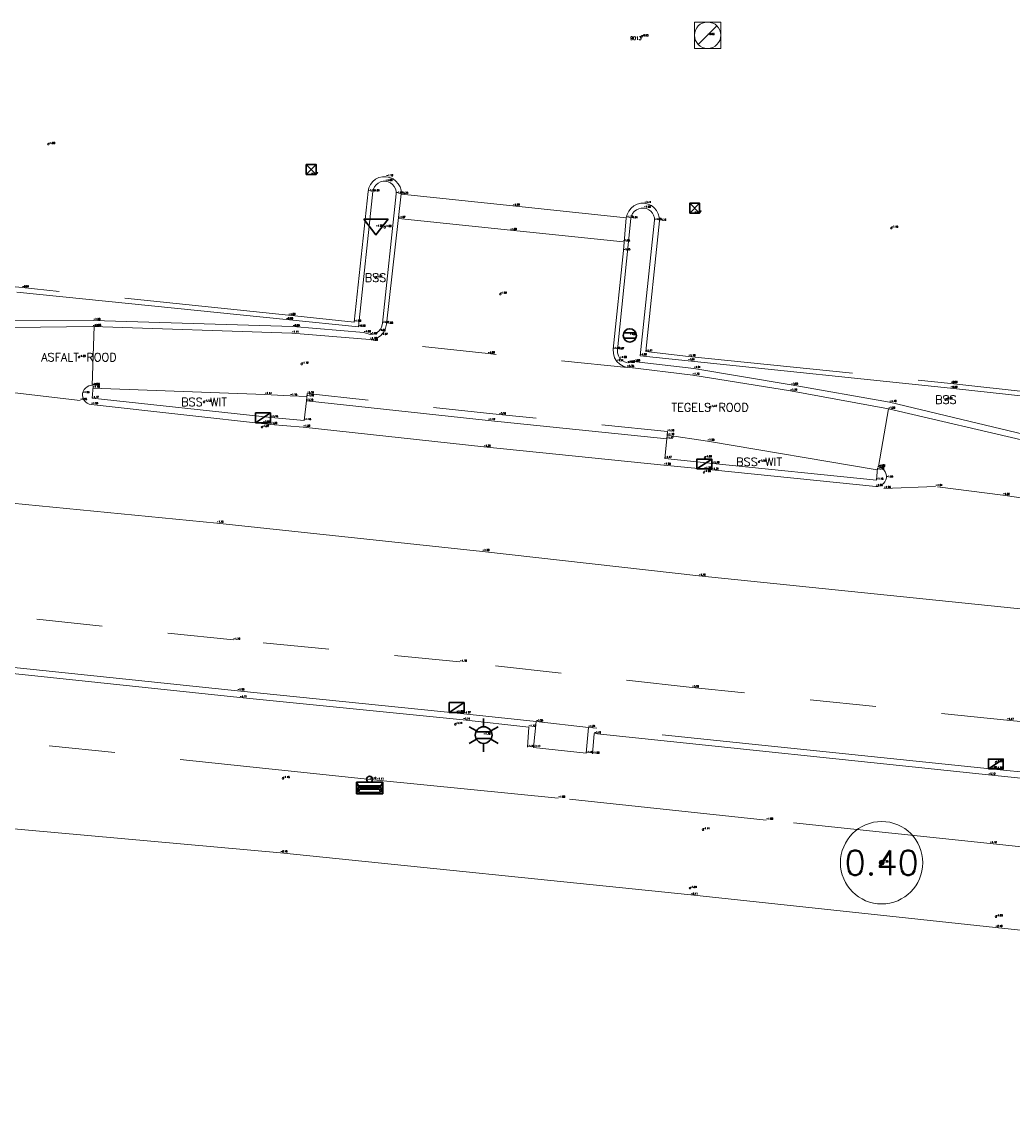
# Model space of a CAD drawing. Header units: metres. Extents: x 110598 to 111426, y 426464 to 427070.
# Tile 26 of 47: x 111003 to 111034, y 426798 to 426832. Entities that reach past the tile are written whole.
import ezdxf
from ezdxf.enums import TextEntityAlignment as Align

# ---------------------------------------------------------------- set-up
doc = ezdxf.new("R2010")
doc.units = ezdxf.units.M
doc.header["$MEASUREMENT"] = 0
for name, pattern in [('AM-AS', [16, 10, -2, 2, -2]), ('VH-OPSLUITBAND_100X200', [16, 8, -2, 4, -2]), ('VH-OPSLUITBAND_60X200', [12, 6, -2, 2, -2]), ('VH-TROTTOIRBAND_130-150', [15, 5, -2, 2, -2, 2, -2]), ('VH-TROTTOIRBAND_180-200', [20, 10, -2, 2, -2, 2, -2]), ('XX-HIDDEN', [4, 2, -2])]:
    doc.linetypes.add(name, pattern=pattern)
for name, color, linetype, lineweight in [('B-GV-GR-BOOM-S', 90, 'Continuous', 13), ('B-GV-GR-BOOM_DIAMETER-T', 96, 'Continuous', 0), ('B-OI-RI-GWA_KOLK-S', 30, 'Continuous', 30), ('B-OI-RI-GWA_RIOOLPUT-S', 30, 'Continuous', 30), ('B-WA-WH-WATER_GRENS-G', 142, 'Continuous', 0), ('B-WE-AM-AS-G', 10, 'AM-AS', 13), ('B-WE-IE-MEUBILAIR_WEGMEUBILAIR-S', 4, 'Continuous', 30), ('B-WE-VH-KANTOPSLUITING_ACHTERKANTBAND-G', 50, 'Continuous', 13), ('B-WE-VH-KANTOPSLUITING_INRITBAND-G', 211, 'Continuous', 13), ('B-WE-VH-KANTOPSLUITING_OPSLUITBAND_100X200-G', 160, 'VH-OPSLUITBAND_100X200', 13), ('B-WE-VH-KANTOPSLUITING_OPSLUITBAND_60X200-G', 150, 'VH-OPSLUITBAND_60X200', 13), ('B-WE-VH-KANTOPSLUITING_TROTTOIRBAND_130 150-G', 210, 'VH-TROTTOIRBAND_130-150', 13), ('B-WE-VH-KANTOPSLUITING_TROTTOIRBAND_180 200-G', 200, 'VH-TROTTOIRBAND_180-200', 13), ('B-WE-VH-MATERIAALGRENS-G', 52, 'XX-HIDDEN', 13), ('DTM-Grondslag', 135, 'Continuous', 0), ('DTM-Meetpunt', 40, 'Continuous', 0), ('mp', 7, 'Continuous', 0), ('X-XX-AL-HOOGTELABEL-S', 2, 'Continuous', 0), ('X-XX-AL-TEXT-T', 2, 'Continuous', 0)]:
    doc.layers.add(name, color=color, linetype=linetype, lineweight=lineweight)
doc.styles.add('LBD', font='txt.shx')
doc.styles.add('NLCS-ISO', font='arial.ttf')
doc.styles.get("Standard").update_dxf_attribs({"font": 'txt.shx'})

# ---------------------------------------------------------------- blocks, each defined once
blk = doc.blocks.new('MP')
at = {"layer": 'mp', "color": 0, "linetype": 'ByBlock', "lineweight": -2, "elevation": -0.036, "flags": 128}
blk.add_lwpolyline([(-0.005000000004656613, -0.008660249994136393), (-0.01000000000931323, 0), (-0.005000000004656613, 0.008660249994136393), (0.005000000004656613, 0.008660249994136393), (0.01000000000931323, 0), (0.005000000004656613, -0.008660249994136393), (-0.005000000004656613, -0.008660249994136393)], close=True, dxfattribs=at)
blk = doc.blocks.new('B-SRI-KOLK_TROTTOIR-SO')
at = {"color": 0}
blk.add_line((-1.124999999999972, 0), (1.124999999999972, 1.499999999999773), dxfattribs=at)
blk.add_3dface([(-1.124999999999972, 0), (1.124999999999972, 0), (1.124999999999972, 1.499999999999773), (-1.124999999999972, 1.499999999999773)], dxfattribs=at)
blk = doc.blocks.new('SGR-BOOM_01')
at = {"ltscale": 0.1}
h = blk.add_hatch(color=0, dxfattribs=at)
edge = h.paths.add_edge_path()
edge.add_arc((7.366995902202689e-12, -5.115907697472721e-12), 0.15, 0, 360)
at = {"color": 0}
for centre, radius in [((0, 0), 2.5), ((7.366995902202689e-12, -5.115907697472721e-12), 0.04499999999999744)]:
    blk.add_circle(centre, radius, dxfattribs=at)
at = {"color": 0, "ltscale": 0.1}
blk.add_circle((7.366995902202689e-12, -5.115907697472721e-12), 0.15, dxfattribs=at)
blk = doc.blocks.new('B-SRI-PUT_GWA-SO')
at = {"color": 0}
blk.add_line((-1.414183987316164, -1.41424313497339), (1.414183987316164, 1.41424313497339), dxfattribs=at)
at = {"color": 0, "lineweight": 0}
blk.add_circle((4.18174704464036e-05, -4.181572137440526e-05), 1.999999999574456, dxfattribs=at)
blk.add_3dface([(2.000125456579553, -1.999958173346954), (1.999958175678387, 2.000041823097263), (-2.000041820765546, 1.999874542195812), (-1.999874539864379, -2.000125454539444)], dxfattribs=at)
blk = doc.blocks.new('B-SRI-KOLK_STRAAT_300X300-SO')
at = {"color": 0}
for p, q in [((-0.7500000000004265, 2.842170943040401e-13), (0.7499999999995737, 1.500000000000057)), ((0.7499999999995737, 2.842170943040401e-13), (-0.7500000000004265, 1.500000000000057))]:
    blk.add_line(p, q, dxfattribs=at)
blk.add_3dface([(-0.7500000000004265, 2.842170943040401e-13), (0.7499999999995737, 2.842170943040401e-13), (0.7499999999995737, 1.500000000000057), (-0.7500000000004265, 1.500000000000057)], dxfattribs=at)
blk = doc.blocks.new('SIE-WEG_VERKEERSBORD_ROND-SO')
at = {"color": 0}
for p, q in [((-0.9165151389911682, 0.3999999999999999), (0.9165151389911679, 0.3999999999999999)), ((-0.9165151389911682, -0.3999999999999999), (0.9165151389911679, -0.3999999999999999))]:
    blk.add_line(p, q, dxfattribs=at)
blk.add_circle((0, 0), 1, dxfattribs=at)
blk = doc.blocks.new('SIE-WEG_BRIEVENBUS')
at = {"color": 0, "flags": 128}
for points in [[(-0.3656391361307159, 0.2407662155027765), (-2.842170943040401e-14, -0.2407662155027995), (0.3656391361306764, 0.2407662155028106)], [(-0.3656391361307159, 0.2407662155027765), (0.3656391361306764, 0.2407662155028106)]]:
    blk.add_lwpolyline(points, dxfattribs=at)
blk = doc.blocks.new('B-SIE-WEG_LICHTMAST-SO')
at = {"color": 0, "ltscale": 0.1}
for p, q in [((8.349587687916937e-10, 1.265625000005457), (1.669846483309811e-09, 2.53125000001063)), ((-1.096064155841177, 0.6328125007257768), (-2.192125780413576, 1.265625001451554)), ((1.096064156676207, 0.6328124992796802), (2.192125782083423, 1.26562499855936)), ((-1.096064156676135, -0.6328124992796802), (-2.192125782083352, -1.26562499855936)), ((-8.349587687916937e-10, -1.265625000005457), (-1.669775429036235e-09, -2.53125000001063)), ((1.096064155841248, -0.6328125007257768), (2.192125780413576, -1.265625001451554))]:
    blk.add_line(p, q, dxfattribs=at)
at = {"color": 0, "flags": 128}
for points in [[(-1.162672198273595, 0.4999999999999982), (1.162672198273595, 0.4999999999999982)], [(-1.162672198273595, -0.4999999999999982), (1.162672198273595, -0.4999999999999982)]]:
    blk.add_lwpolyline(points, dxfattribs=at)
at = {"color": 0, "ltscale": 0.1}
blk.add_circle((0, 0), 1.265625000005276, dxfattribs=at)
at = {"color": 0, "style": 'NLCS-ISO'}
blk.add_attdef('TYPE', text='', height=1.8, dxfattribs=at).set_placement((1.669846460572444e-09, 2.53125000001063), align=Align.BOTTOM_CENTER)
blk = doc.blocks.new('SIE-WEG_AFVALBAK_TYPE_02')
at = {"color": 0, "linetype": 'Continuous'}
for p, q in [((0.4, -0.090749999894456), (-0.4, -0.09075000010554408)), ((-0.3400000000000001, -0.1953104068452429), (-0.4, -0.090749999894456)), ((-0.3400000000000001, -0.252406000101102), (-0.4, -0.440749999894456)), ((0.3400000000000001, -0.1953104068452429), (-0.3399999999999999, -0.1953104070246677)), ((-0.3400000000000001, -0.2524060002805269), (-0.3400000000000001, -0.1953104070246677)), ((0.3400000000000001, -0.252406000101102), (-0.3400000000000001, -0.2524060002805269)), ((-0.3017092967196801, -0.296934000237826), (-0.3334724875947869, -0.3966407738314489)), ((0.3017092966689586, -0.2969340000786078), (-0.3017092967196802, -0.296934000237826)), ((0.3017092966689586, -0.2969340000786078), (0.3334724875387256, -0.3966407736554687)), ((0.3400000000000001, -0.1953104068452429), (0.4, -0.090749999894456)), ((0.3400000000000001, -0.252406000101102), (0.3400000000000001, -0.1953104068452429)), ((0.3400000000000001, -0.252406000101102), (0.4, -0.440749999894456)), ((0.4, -0.440749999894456), (-0.4, -0.440750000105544)), ((0.3334724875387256, -0.3966407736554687), (-0.3334724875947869, -0.3966407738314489))]:
    blk.add_line(p, q, dxfattribs=at)
at = {"color": 0}
for p, q in [((-0.4, -0.09075000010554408), (-0.4, -0.440750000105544)), ((0.4, -0.09074999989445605), (0.4, -0.440749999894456))]:
    blk.add_line(p, q, dxfattribs=at)
at = {"color": 0, "linetype": 'Continuous'}
blk.add_circle((0, 0), 0.09075000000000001, dxfattribs=at)

msp = doc.modelspace()

# ---------------------------------------------------------------- linework, layer by layer
at = {"layer": 'B-WA-WH-WATER_GRENS-G'}
msp.add_polyline3d([(111085.58, 426798.199, -2.096), (111083.155, 426798.936, -2.098), (111074.405, 426799.708, -2.091000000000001), (111066.482, 426800.768, -2.084), (111054.48, 426801.857, -2.091000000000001), (111042.459, 426803.213, -2.086), (111033.015, 426804.221, -2.098), (111023.772, 426805.2040000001, -2.112), (111011.319, 426806.482, -2.1), (111000.625, 426807.444, -2.104)], dxfattribs=at)
at = {"layer": 'B-WE-AM-AS-G'}
msp.add_polyline3d([(111070.905, 426810.059, -1.031), (111069.188, 426810.375, -1.064), (111059.221, 426811.317, -1.075), (111051.301, 426812.096, -1.095), (111042.274, 426813.021, -1.106), (111033.57, 426813.903, -1.129), (111024.009, 426814.877, -1.177), (111017.448, 426815.622, -1.198), (111009.384, 426816.4810000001, -1.149), (111002.537, 426817.143, -1.128), (110992.343, 426818.174, -1.15), (110982.679, 426819.212, -1.145), (110977.262, 426819.833, -1.158), (110975.8858925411, 426819.9363849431, -1.167), (110974.5080573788, 426820.0133943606, -1.176), (110973.129, 426820.064, -1.185), (110972.0691167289, 426820.0849306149, -1.182666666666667), (110971.0090402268, 426820.0902643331, -1.180333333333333), (110969.949, 426820.08, -1.178)], dxfattribs=at)
at = {"layer": 'B-WE-VH-KANTOPSLUITING_ACHTERKANTBAND-G', "extrusion": (0.1019221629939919, 0.9852502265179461, 0.1374549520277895), "elevation": 431844.8676382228, "flags": 128}
msp.add_lwpolyline([(-66505.7279308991, -59929.13576881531), (-66509.13797446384, -59929.06913634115), (-66512.57761868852, -59929.11254840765)], dxfattribs=at)
at = {"layer": 'B-WE-VH-KANTOPSLUITING_ACHTERKANTBAND-G', "extrusion": (0.005183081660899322, 0.03834126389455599, 0.9992512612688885), "elevation": 16938.75245732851, "flags": 128}
msp.add_lwpolyline([(-52854.80571329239, -437508.3097041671), (-52842.77773369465, -437507.9478536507), (-52842.81309028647, -437507.3275384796)], dxfattribs=at)
at = {"layer": 'B-WE-VH-KANTOPSLUITING_ACHTERKANTBAND-G'}
for points in [[(111014.04, 426822.198, -1), (111014.1348623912, 426822.2077455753, -1.007666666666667), (111014.2239116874, 426822.2418640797, -1.015333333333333), (111014.301, 426822.298, -1.023), (111014.358381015, 426822.3683453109, -1.029666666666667), (111014.3965095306, 426822.4507301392, -1.036333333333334), (111014.413, 426822.54, -1.043), (111014.83, 426826.4650000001, -1.069), (111014.8275863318, 426826.5439888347, -1.067428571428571), (111014.8077424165, 426826.6204824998, -1.065857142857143), (111014.7714534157, 426826.6906834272, -1.064285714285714), (111014.7205209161, 426826.7511064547, -1.062714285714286), (111014.6574734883, 426826.7987518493, -1.061142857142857), (111014.5854411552, 426826.8312542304, -1.059571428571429), (111014.508, 426826.847, -1.058), (111014.4297043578, 426826.8453031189, -1.055142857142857), (111014.3536898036, 426826.8264650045, -1.052285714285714), (111014.2836625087, 426826.7914041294, -1.049428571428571), (111014.2230367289, 426826.7418299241, -1.046571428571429), (111014.1747683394, 426826.6801594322, -1.043714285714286), (111014.1412107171, 426826.6093994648, -1.040857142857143), (111014.124, 426826.533, -1.038), (111013.688, 426822.428, -0.991), (111011.491, 426822.65, -0.9620000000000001), (111003.313, 426823.488, -0.8510000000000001)], [(111021.845, 426821.341, -1.053), (111021.7590112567, 426821.3664118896, -1.055333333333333), (111021.6817958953, 426821.4119927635, -1.057666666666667), (111021.618, 426821.475, -1.06), (111021.5700825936, 426821.5547470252, -1.064666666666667), (111021.5438494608, 426821.6440078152, -1.069333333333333), (111021.541, 426821.737, -1.074), (111021.949, 426825.717, -1.039), (111021.9676613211, 426825.7948290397, -1.037142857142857), (111022.0029707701, 426825.8666541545, -1.035285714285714), (111022.0532018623, 426825.9289633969, -1.033428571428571), (111022.1158985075, 426825.9787101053, -1.031571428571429), (111022.1879951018, 426826.0134618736, -1.029714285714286), (111022.2659664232, 426826.0315194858, -1.027857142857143), (111022.346, 426826.032, -1.026), (111022.421101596, 426826.0159078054, -1.025857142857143), (111022.4911166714, 426825.984330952, -1.025714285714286), (111022.552892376, 426825.9386913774, -1.025571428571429), (111022.6036468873, 426825.8810442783, -1.025428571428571), (111022.6410946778, 426825.813985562, -1.025285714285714), (111022.6635494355, 426825.7405349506, -1.025142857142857), (111022.67, 426825.664, -1.025), (111022.228, 426821.557, -1.024), (111023.685, 426821.404, -1.014), (111031.651, 426820.572, -0.898), (111034.146, 426820.296, -0.881)], [(111014.04, 426822.198, -1), (111013.848, 426822.257, -0.999), (111011.694, 426822.438, -0.9860000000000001), (111005.646, 426822.626, -1.078), (111003.23, 426822.618, -1.133)], [(111034.146, 426819.109, -1.19), (111029.802, 426820.144, -1.102), (111026.812, 426820.669, -1.027), (111023.861, 426821.172, -1.011), (111022.027, 426821.377, -1.034), (111021.863, 426821.338, -1.049)], [(111012.039, 426819.592, -1.16), (111011.034, 426819.683, -1.159), (111005.599, 426820.2640000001, -1.168), (111005.633, 426820.636, -1.185)], [(111023.037, 426819.034, -1.172), (111017.621, 426819.592, -1.188), (111012.106, 426820.185, -1.151), (111012.039, 426819.592, -1.16)], [(111029.437, 426818.156, -1.196), (111029.403, 426817.787, -1.183), (111024.432, 426818.287, -1.186), (111022.979, 426818.44, -1.171), (111023.037, 426819.034, -1.172)], [(111018.809, 426809.683, -1.098), (111018.85, 426810.295, -1.128), (111016.863, 426810.513, -1.139), (111010.088, 426811.187, -1.11), (111001.455, 426812.104, -1.115)], [(111093.461, 426802.584, -0.9410000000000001), (111088.501, 426803.095, -0.9660000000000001), (111083.516, 426803.611, -0.991), (111075.564, 426804.432, -1.01), (111058.188, 426806.2260000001, -1.052), (111050.684, 426806.988, -1.084), (111041.78, 426807.913, -1.096), (111032.804, 426808.844, -1.131)]]:
    msp.add_polyline3d(points, dxfattribs=at)
at = {"layer": 'B-WE-VH-KANTOPSLUITING_INRITBAND-G', "extrusion": (-0.104149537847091, -0.9858743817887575, 0.1311662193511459), "elevation": -432359.5728386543, "flags": 128}
msp.add_lwpolyline([(65566.32491241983, 57204.07244469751), (65562.86539276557, 57204.0996799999), (65559.46423859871, 57204.05126168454)], dxfattribs=at)
at = {"layer": 'B-WE-VH-KANTOPSLUITING_INRITBAND-G', "extrusion": (0.02648653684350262, 0.2437905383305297, 0.9694661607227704), "elevation": 106993.615056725, "flags": 128}
msp.add_lwpolyline([(-64273.21954931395, -422990.8093840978), (-64267.72711507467, -422990.7645273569), (-64262.21702655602, -422990.772683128)], dxfattribs=at)
at = {"layer": 'B-WE-VH-KANTOPSLUITING_OPSLUITBAND_100X200-G', "extrusion": (0.05185358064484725, 0.3081001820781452, 0.9499397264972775), "elevation": 137258.8707220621}
msp.add_lwpolyline([(-38651.91012166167, -417333.4984641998), (-38646.68615833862, -417333.5080662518), (-38645.45107552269, -417333.4760594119)], dxfattribs=at)
at = {"layer": 'B-WE-VH-KANTOPSLUITING_OPSLUITBAND_100X200-G'}
msp.add_polyline3d([(111005.626, 426820.574, -1.178), (111010.845, 426820.383, -1.144), (111011.615, 426820.3400000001, -1.147), (111012.125, 426820.317, -1.148)], dxfattribs=at)
at = {"layer": 'B-WE-VH-KANTOPSLUITING_OPSLUITBAND_60X200-G'}
for points in [[(111026.059, 426807.4760000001, -1.088), (111019.748, 426808.142, -1.091), (111014.244, 426808.689, -1.107), (111001.145, 426810.055, -1.106)], [(111108.693, 426798.298, -0.862), (111099.096, 426799.311, -0.9550000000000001), (111096.539, 426799.833, -0.9650000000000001), (111093.191, 426800.546, -0.9840000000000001), (111088.147, 426801.072, -1.013), (111083.123, 426801.584, -1.015), (111074.754, 426802.445, -1.044), (111067.848, 426803.135, -1.102), (111066.624, 426803.254, -1.127), (111060.42, 426803.928, -1.073), (111050.227, 426805, -1.078), (111042.451, 426805.774, -1.116), (111032.848, 426806.7640000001, -1.119), (111026.059, 426807.4760000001, -1.088)]]:
    msp.add_polyline3d(points, dxfattribs=at)
at = {"layer": 'B-WE-VH-KANTOPSLUITING_TROTTOIRBAND_130 150-G'}
for points in [[(111014.033, 426822.0520000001, -1.122), (111014.1524274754, 426822.06297837, -1.103333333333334), (111014.2654330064, 426822.1031429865, -1.084666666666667), (111014.365, 426822.17, -1.066), (111014.4511934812, 426822.2686653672, -1.059), (111014.5075863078, 426822.3869194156, -1.052), (111014.53, 426822.516, -1.045), (111014.984, 426826.463, -1.135), (111014.976244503, 426826.5715883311, -1.132428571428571), (111014.9454408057, 426826.6760043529, -1.129857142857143), (111014.8930148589, 426826.7714144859, -1.127285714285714), (111014.821393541, 426826.8534020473, -1.124714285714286), (111014.7338923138, 426826.9181717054, -1.122142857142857), (111014.6345617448, 426826.9627251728, -1.119571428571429), (111014.528, 426826.985, -1.117), (111014.414976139, 426826.9834576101, -1.119142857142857), (111014.3051149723, 426826.9568625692, -1.121285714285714), (111014.2038992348, 426826.90654213, -1.123428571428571), (111014.1163802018, 426826.8350075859, -1.125571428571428), (111014.0469256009, 426826.7458289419, -1.127714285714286), (111013.9990016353, 426826.64345675, -1.129857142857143), (111013.975, 426826.533, -1.132), (111013.557, 426822.578, -1.075), (111011.565, 426822.782, -1.06), (111003.484, 426823.622, -0.9430000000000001), (110996.111, 426824.397, -0.937)], [(111021.839, 426821.202, -1.147), (111021.7201480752, 426821.234236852, -1.135666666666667), (111021.6129352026, 426821.2948206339, -1.124333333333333), (111021.524, 426821.38, -1.113), (111021.4549690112, 426821.4931148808, -1.104333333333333), (111021.4184290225, 426821.6204925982, -1.095666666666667), (111021.417, 426821.7530000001, -1.087), (111021.725, 426824.745, -1.049), (111021.812, 426825.733, -1.119), (111021.8364981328, 426825.8424959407, -1.118), (111021.8846094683, 426825.9438607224, -1.117), (111021.9539505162, 426826.0320726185, -1.116), (111022.0410860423, 426826.1027615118, -1.115), (111022.1416992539, 426826.1524253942, -1.114), (111022.2508056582, 426826.1786038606, -1.113), (111022.363, 426826.18, -1.112), (111022.471402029, 426826.156984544, -1.114714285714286), (111022.5721558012, 426826.1108392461, -1.117428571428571), (111022.6603922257, 426826.0437941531, -1.120142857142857), (111022.7318471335, 426825.9590893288, -1.122857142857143), (111022.7830673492, 426825.8608182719, -1.125571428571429), (111022.8115775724, 426825.7537300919, -1.128285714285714), (111022.816, 426825.643, -1.131), (111022.4, 426821.68, -1.11), (111023.703, 426821.532, -1.095), (111031.656, 426820.717, -0.9870000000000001), (111034.124, 426820.44, -0.9850000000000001)]]:
    msp.add_polyline3d(points, dxfattribs=at)
at = {"layer": 'B-WE-VH-KANTOPSLUITING_TROTTOIRBAND_180 200-G', "extrusion": (0.01946615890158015, 0.1662807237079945, 0.9858862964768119), "elevation": 73130.25049555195}
msp.add_lwpolyline([(-60652.94330763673, -430659.2962335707), (-60640.69105961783, -430659.1230126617), (-60640.71900134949, -430658.3226125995)], dxfattribs=at)
at = {"layer": 'B-WE-VH-KANTOPSLUITING_TROTTOIRBAND_180 200-G'}
for points in [[(111014.033, 426822.0520000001, -1.122), (111011.663, 426822.245, -1.135), (111005.621, 426822.441, -1.246), (111003.24, 426822.412, -1.289)], [(111034.102, 426818.938, -1.311), (111029.764, 426819.9430000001, -1.258), (111026.789, 426820.49, -1.185), (111023.826, 426820.97, -1.151), (111021.833, 426821.213, -1.143)], [(111012.011, 426819.392, -1.277), (111011.013, 426819.474, -1.285), (111005.577, 426820.077, -1.249), (111005.5106850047, 426820.0909300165, -1.246), (111005.4493742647, 426820.1197868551, -1.243), (111005.3963772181, 426820.1620128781, -1.24), (111005.3545545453, 426820.2153288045, -1.237), (111005.3261637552, 426820.2768567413, -1.234), (111005.3127373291, 426820.3432755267, -1.231), (111005.315, 426820.411, -1.228), (111005.330985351, 426820.4716768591, -1.228857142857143), (111005.3595789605, 426820.5275304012, -1.229714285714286), (111005.3994573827, 426820.5759754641, -1.230571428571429), (111005.4487748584, 426820.6147697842, -1.231428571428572), (111005.5052487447, 426820.6421177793, -1.232285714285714), (111005.5662651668, 426820.6567536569, -1.233142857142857), (111005.629, 426820.658, -1.234)], [(111029.458, 426818.183, -1.245), (111029.5200701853, 426818.1650200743, -1.245285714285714), (111029.5768217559, 426818.1341130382, -1.245571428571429), (111029.6255992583, 426818.0917250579, -1.245857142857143), (111029.6641203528, 426818.039839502, -1.246142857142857), (111029.6905826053, 426817.980884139, -1.246428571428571), (111029.7037478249, 426817.9176175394, -1.246714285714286), (111029.703, 426817.853, -1.247), (111029.6881555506, 426817.7894315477, -1.249), (111029.6598581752, 426817.730604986, -1.251), (111029.6194590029, 426817.6793291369, -1.253), (111029.5688869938, 426817.6380522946, -1.255), (111029.5105568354, 426817.6087453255, -1.257), (111029.4472536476, 426817.5928075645, -1.259), (111029.382, 426817.591, -1.261), (111024.409, 426818.091, -1.305), (111022.953, 426818.239, -1.286)], [(111018.997, 426809.6770000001, -1.111), (111019.077, 426810.46, -1.246), (111016.885, 426810.7, -1.273), (111010.016, 426811.395, -1.217), (111001.46, 426812.29, -1.256)], [(111041.744, 426808.122, -1.213), (111032.849, 426809.031, -1.265)]]:
    msp.add_polyline3d(points, dxfattribs=at)
at = {"layer": 'B-WE-VH-MATERIAALGRENS-G', "extrusion": (0.0004486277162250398, 0.01278945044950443, 0.9999181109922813), "elevation": 5507.366910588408}
msp.add_lwpolyline([(111005.5953813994, 426785.1248618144), (111005.6583917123, 426786.9210087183)], dxfattribs=at)
at = {"layer": 'B-WE-VH-MATERIAALGRENS-G', "extrusion": (0.1008446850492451, 0.9613967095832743, 0.2560209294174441), "elevation": 421540.167914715}
msp.add_lwpolyline([(-65889.39286651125, -111645.2504815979), (-65885.1491980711, -111645.15737859), (-65881.57782716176, -111645.1904818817)], dxfattribs=at)
at = {"layer": 'B-WE-VH-MATERIAALGRENS-G', "extrusion": (0.0018830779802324, 0.01110191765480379, 0.9999365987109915), "elevation": 4946.339644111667}
msp.add_lwpolyline([(111029.5694898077, 426791.3315204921), (111029.2724526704, 426789.5804125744)], dxfattribs=at)
at = {"layer": 'B-WE-VH-MATERIAALGRENS-G', "extrusion": (-0.006241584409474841, 0.0006860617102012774, 0.9999802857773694), "elevation": -401.3626014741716}
msp.add_lwpolyline([(111018.4897265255, 426810.6618052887), (111016.9066949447, 426810.8358053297)], dxfattribs=at)
at = {"layer": 'B-WE-VH-MATERIAALGRENS-G', "extrusion": (-0.005559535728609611, 0.0006188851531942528, 0.9999843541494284), "elevation": -354.1788906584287}
msp.add_lwpolyline([(111018.8741228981, 426809.7999341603), (111017.2750975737, 426809.9779341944)], dxfattribs=at)
at = {"layer": 'B-WE-VH-MATERIAALGRENS-G'}
for points in [[(111005.239, 426820.199, -1.23), (111002.736, 426820.485, -1.238), (110999.783, 426820.7420000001, -1.231), (110992.825, 426821.4650000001, -1.234)], [(111023.037, 426819.034, -1.172), (111023.057, 426819.257, -1.176), (111017.95, 426819.772, -1.178), (111012.124, 426820.41, -1.147), (111012.106, 426820.185, -1.151)], [(111086.226, 426811.653, -1.102), (111083.689, 426812.088, -1.092), (111078.169, 426812.596, -1.105), (111069.25, 426813.546, -1.146), (111061.49, 426814.326, -1.155), (111051.71, 426815.346, -1.201), (111044.141, 426816.092, -1.201), (111035.187, 426817.034, -1.211), (111033.238, 426817.327, -1.223), (111031.198, 426817.592, -1.242), (111029.628, 426817.531, -1.262)], [(111033.36, 426810.5030000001, -1.167), (111023.807, 426811.494, -1.191), (111016.764, 426812.27, -1.189), (111009.888, 426812.937, -1.164), (111001.315, 426813.835, -1.152), (110990.442, 426814.934, -1.154), (110986.763, 426815.171, -1.161), (110986.105, 426815.538, -1.163), (110984.697, 426815.701, -1.183), (110984.56, 426815.202, -1.174), (110984.343, 426813.4160000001, -1.226)], [(111099.397, 426803.81, -1.008), (111097.823, 426803.723, -0.9810000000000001), (111096.927, 426803.838, -0.999), (111094.885, 426804.141, -1.005), (111090.2, 426804.625, -1.017), (111083.382, 426805.349, -1.04), (111075.673, 426806.1060000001, -1.055), (111066.915, 426807.04, -1.095), (111058.838, 426807.9050000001, -1.124), (111050.579, 426808.723, -1.138), (111041.831, 426809.627, -1.138), (111033.36, 426810.5030000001, -1.167)]]:
    msp.add_polyline3d(points, dxfattribs=at)

# ---------------------------------------------------------------- block references
at = {"layer": 'B-GV-GR-BOOM-S', "xscale": 0.5, "yscale": 0.5, "zscale": 0.5}
msp.add_blockref('SGR-BOOM_01', (111029.559, 426806.181, -1.253), dxfattribs=at)
at = {"layer": 'B-OI-RI-GWA_KOLK-S', "xscale": 0.1999999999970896, "yscale": 0.1999999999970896, "zscale": 0.1999999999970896}
for name, p in [('B-SRI-KOLK_STRAAT_300X300-SO', (111012.252, 426827.0520000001, -1.169)), ('B-SRI-KOLK_STRAAT_300X300-SO', (111023.885, 426825.88, -1.171)), ('B-SRI-KOLK_TROTTOIR-SO', (111010.789, 426819.521, -1.289)), ('B-SRI-KOLK_TROTTOIR-SO', (111024.178, 426818.123, -1.317)), ('B-SRI-KOLK_TROTTOIR-SO', (111016.665, 426810.736, -1.284)), ('B-SRI-KOLK_TROTTOIR-SO', (111033.026, 426809.025, -1.279))]:
    msp.add_blockref(name, p, dxfattribs=at)
at = {"layer": 'B-OI-RI-GWA_RIOOLPUT-S', "xscale": 0.1999999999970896, "yscale": 0.1999999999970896, "zscale": 0.1999999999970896}
msp.add_blockref('B-SRI-PUT_GWA-SO', (111024.279, 426831.274, -0.927), dxfattribs=at)
at = {"layer": 'B-WE-IE-MEUBILAIR_WEGMEUBILAIR-S'}
for name, p in [('SIE-WEG_BRIEVENBUS', (111014.215, 426825.46, -1.22)), ('SIE-WEG_AFVALBAK_TYPE_02', (111014.021, 426808.71, -1.118))]:
    msp.add_blockref(name, p, dxfattribs=at)
at = {"layer": 'B-WE-IE-MEUBILAIR_WEGMEUBILAIR-S', "xscale": 0.1999999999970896, "yscale": 0.1999999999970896, "zscale": 0.1999999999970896}
for name, p in [('SIE-WEG_VERKEERSBORD_ROND-SO', (111021.916, 426822.172, -1.027)), ('B-SIE-WEG_LICHTMAST-SO', (111017.483, 426810.0520000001, -1.099))]:
    msp.add_blockref(name, p, dxfattribs=at)
at = {"layer": 'DTM-Grondslag', "xscale": 2.5, "yscale": 2.5, "zscale": 2.5}
msp.add_blockref('MP', (111022.274, 426831.233, -0.928), dxfattribs=at)
at = {"layer": 'DTM-Meetpunt', "xscale": 2.5, "yscale": 2.5, "zscale": 2.5}
for p in [(111004.275, 426827.968, -1), (111014.477, 426825.449, -1.055), (111029.849, 426825.425, -1.095), (111014.202, 426823.924, -1.011), (111017.987, 426823.424, -1.005), (111005.202, 426821.51, -1.233), (111011.96, 426821.304, -1.115), (111008.999, 426820.152, -1.131), (111031.506, 426820.223, -0.991), (111024.354, 426819.9920000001, -1.17), (111010.761, 426819.387, -1.267), (111024.2, 426818.468, -1.201), (111025.841, 426818.337, -1.161), (111024.164, 426818.017, -1.283), (111016.627, 426810.377, -1.141), (111033.029, 426809.225, -1.231), (111011.39, 426808.739, -1.147), (111024.136, 426807.182, -1.136), (111023.748, 426805.408, -1.842), (111033.025, 426804.546, -1.828)]:
    msp.add_blockref('MP', p, dxfattribs=at)

# ---------------------------------------------------------------- texts
at = {"layer": 'B-GV-GR-BOOM-S'}
msp.add_text('-1.25', height=0.05, dxfattribs=at).set_placement((111029.559, 426806.181), align=Align.BOTTOM_LEFT)
at = {"layer": 'B-GV-GR-BOOM_DIAMETER-T', "linetype": 'Continuous', "style": 'LBD'}
msp.add_text('0.40', height=0.75, dxfattribs=at).set_placement((111029.559, 426806.181, -1.253), align=Align.MIDDLE_CENTER)
at = {"layer": 'B-OI-RI-GWA_KOLK-S'}
for s, p in [('-1.17', (111012.252, 426827.0520000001)), ('-1.17', (111023.885, 426825.88)), ('-1.29', (111010.789, 426819.521)), ('-1.32', (111024.178, 426818.1230000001)), ('-1.28', (111016.665, 426810.736)), ('-1.28', (111033.026, 426809.0250000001))]:
    msp.add_text(s, height=0.05, dxfattribs=at).set_placement(p, align=Align.BOTTOM_LEFT)
at = {"layer": 'B-OI-RI-GWA_RIOOLPUT-S'}
msp.add_text('-0.93', height=0.05, dxfattribs=at).set_placement((111024.279, 426831.274), align=Align.BOTTOM_LEFT)
at = {"layer": 'B-WA-WH-WATER_GRENS-G'}
for s, p in [('-2.10', (111011.319, 426806.4820000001)), ('-2.11', (111023.772, 426805.2040000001)), ('-2.10', (111033.015, 426804.2210000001))]:
    msp.add_text(s, height=0.05, dxfattribs=at).set_placement(p, align=Align.BOTTOM_LEFT)
at = {"layer": 'B-WE-AM-AS-G'}
for s, p in [('-1.15', (111009.384, 426816.4810000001)), ('-1.20', (111017.448, 426815.622)), ('-1.18', (111024.009, 426814.877))]:
    msp.add_text(s, height=0.05, dxfattribs=at).set_placement(p, align=Align.BOTTOM_LEFT)
at = {"layer": 'B-WE-IE-MEUBILAIR_WEGMEUBILAIR-S'}
for s, p in [('-1.22', (111014.215, 426825.4600000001)), ('-1.03', (111021.916, 426822.1720000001)), ('-1.10', (111017.483, 426810.0520000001)), ('-1.12', (111014.021, 426808.7100000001))]:
    msp.add_text(s, height=0.05, dxfattribs=at).set_placement(p, align=Align.BOTTOM_LEFT)
at = {"layer": 'B-WE-VH-KANTOPSLUITING_ACHTERKANTBAND-G'}
for s, p in [('-1.06', (111014.508, 426826.847)), ('-1.04', (111014.124, 426826.533)), ('-1.07', (111014.83, 426826.4650000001)), ('-1.07', (111014.902, 426825.719)), ('-1.04', (111021.949, 426825.717)), ('-1.03', (111022.346, 426826.032)), ('-1.03', (111022.67, 426825.664)), ('-1.01', (111018.293, 426825.359)), ('-1.05', (111021.715, 426825.011)), ('-1.08', (111005.646, 426822.626)), ('-0.96', (111011.491, 426822.6500000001)), ('-0.99', (111011.694, 426822.4380000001)), ('-0.99', (111013.688, 426822.4280000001)), ('-1.04', (111014.413, 426822.54)), ('-1.00', (111013.848, 426822.257)), ('-1.00', (111014.04, 426822.198)), ('-1.02', (111014.301, 426822.298)), ('-1.07', (111021.541, 426821.7370000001)), ('-1.06', (111021.618, 426821.475)), ('-1.03', (111022.027, 426821.377)), ('-1.02', (111022.228, 426821.557)), ('-1.01', (111023.685, 426821.404)), ('-1.05', (111021.845, 426821.3410000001)), ('-1.05', (111021.863, 426821.338)), ('-1.01', (111023.861, 426821.1720000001)), ('-1.19', (111005.633, 426820.636)), ('-1.03', (111026.812, 426820.669)), ('-0.90', (111031.651, 426820.572)), ('-1.17', (111005.599, 426820.2640000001)), ('-1.10', (111029.802, 426820.144)), ('-1.16', (111011.034, 426819.6830000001)), ('-1.16', (111012.039, 426819.592)), ('-1.19', (111017.621, 426819.592)), ('-1.17', (111022.979, 426818.44)), ('-1.19', (111024.432, 426818.287)), ('-1.20', (111029.437, 426818.1560000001)), ('-1.18', (111029.403, 426817.787)), ('-1.11', (111010.088, 426811.187)), ('-1.14', (111016.863, 426810.513)), ('-1.13', (111018.85, 426810.295)), ('-1.12', (111020.836, 426810.097)), ('-1.10', (111018.809, 426809.6830000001)), ('-1.09', (111020.788, 426809.478)), ('-1.13', (111032.804, 426808.844))]:
    msp.add_text(s, height=0.05, dxfattribs=at).set_placement(p, align=Align.BOTTOM_LEFT)
at = {"layer": 'B-WE-VH-KANTOPSLUITING_INRITBAND-G'}
for s, p in [('-1.14', (111014.989, 426826.451)), ('-1.09', (111018.372, 426826.1)), ('-1.12', (111021.812, 426825.733)), ('-1.28', (111017.488, 426818.789))]:
    msp.add_text(s, height=0.05, dxfattribs=at).set_placement(p, align=Align.BOTTOM_LEFT)
at = {"layer": 'B-WE-VH-KANTOPSLUITING_OPSLUITBAND_100X200-G'}
for s, p in [('-1.18', (111005.626, 426820.5740000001)), ('-1.14', (111010.845, 426820.383)), ('-1.15', (111011.615, 426820.3400000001)), ('-1.15', (111012.125, 426820.317)), ('-1.19', (111023.055, 426819.142)), ('-1.20', (111024.278, 426818.967)), ('-1.19', (111029.428, 426818.0910000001))]:
    msp.add_text(s, height=0.05, dxfattribs=at).set_placement(p, align=Align.BOTTOM_LEFT)
at = {"layer": 'B-WE-VH-KANTOPSLUITING_OPSLUITBAND_60X200-G'}
for s, p in [('-1.11', (111014.244, 426808.6890000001)), ('-1.09', (111019.748, 426808.142)), ('-1.09', (111026.059, 426807.4760000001)), ('-1.12', (111032.848, 426806.7640000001))]:
    msp.add_text(s, height=0.05, dxfattribs=at).set_placement(p, align=Align.BOTTOM_LEFT)
at = {"layer": 'B-WE-VH-KANTOPSLUITING_TROTTOIRBAND_130 150-G'}
for s, p in [('-1.12', (111014.528, 426826.985)), ('-1.13', (111013.975, 426826.533)), ('-1.14', (111014.984, 426826.463)), ('-1.11', (111022.363, 426826.18)), ('-1.13', (111022.816, 426825.643)), ('-1.05', (111021.725, 426824.745)), ('-0.94', (111003.484, 426823.622)), ('-1.06', (111011.565, 426822.782)), ('-1.08', (111013.557, 426822.578)), ('-1.05', (111014.53, 426822.516)), ('-1.07', (111014.365, 426822.17)), ('-1.09', (111021.417, 426821.7530000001)), ('-1.11', (111021.524, 426821.38)), ('-1.11', (111022.4, 426821.68)), ('-1.10', (111023.703, 426821.532)), ('-0.99', (111031.656, 426820.717))]:
    msp.add_text(s, height=0.05, dxfattribs=at).set_placement(p, align=Align.BOTTOM_LEFT)
at = {"layer": 'B-WE-VH-KANTOPSLUITING_TROTTOIRBAND_180 200-G'}
for s, p in [('-1.25', (111005.621, 426822.441)), ('-1.14', (111011.663, 426822.245)), ('-1.12', (111014.033, 426822.0520000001)), ('-1.14', (111021.833, 426821.213)), ('-1.15', (111023.826, 426820.97)), ('-1.23', (111005.315, 426820.4110000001)), ('-1.23', (111005.629, 426820.658)), ('-1.19', (111026.789, 426820.49)), ('-1.25', (111005.577, 426820.077)), ('-1.26', (111029.764, 426819.9430000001)), ('-1.29', (111011.013, 426819.474)), ('-1.28', (111012.011, 426819.392)), ('-1.29', (111022.953, 426818.239)), ('-1.31', (111024.409, 426818.0910000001)), ('-1.25', (111029.458, 426818.1830000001)), ('-1.25', (111029.703, 426817.853)), ('-1.26', (111029.382, 426817.5910000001)), ('-1.22', (111010.016, 426811.3950000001)), ('-1.27', (111016.885, 426810.7)), ('-1.24', (111020.66, 426810.2860000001)), ('-1.11', (111018.997, 426809.6770000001)), ('-1.10', (111020.596, 426809.499)), ('-1.27', (111032.849, 426809.0310000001))]:
    msp.add_text(s, height=0.05, dxfattribs=at).set_placement(p, align=Align.BOTTOM_LEFT)
at = {"layer": 'B-WE-VH-MATERIAALGRENS-G'}
for s, p in [('-1.26', (111005.669, 426822.451)), ('-1.09', (111014.065, 426822.002)), ('-1.06', (111017.616, 426821.621)), ('-1.15', (111021.839, 426821.202)), ('-1.24', (111005.606, 426820.6550000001)), ('-1.15', (111012.124, 426820.41)), ('-1.23', (111005.239, 426820.1990000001)), ('-1.15', (111012.106, 426820.185)), ('-1.18', (111017.95, 426819.772)), ('-1.17', (111023.037, 426819.034)), ('-1.18', (111023.057, 426819.257)), ('-1.24', (111029.467, 426818.192)), ('-1.26', (111029.628, 426817.5310000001)), ('-1.24', (111031.198, 426817.592)), ('-1.22', (111033.238, 426817.327)), ('-1.16', (111009.888, 426812.937)), ('-1.19', (111016.764, 426812.2700000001)), ('-1.19', (111023.807, 426811.494)), ('-1.25', (111019.077, 426810.4600000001)), ('-1.17', (111033.36, 426810.5030000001))]:
    msp.add_text(s, height=0.05, dxfattribs=at).set_placement(p, align=Align.BOTTOM_LEFT)
at = {"layer": 'DTM-Grondslag'}
msp.add_text('9013', height=0.1, dxfattribs=at).set_placement((111022.274, 426831.233, -0.928), align=Align.TOP_RIGHT)
msp.add_text('-0.93', height=0.05, dxfattribs=at).set_placement((111022.274, 426831.233), align=Align.BOTTOM_LEFT)
at = {"layer": 'X-XX-AL-HOOGTELABEL-S'}
for s, p in [('-1.00', (111004.275, 426827.968)), ('-1.06', (111014.477, 426825.4490000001)), ('-1.10', (111029.849, 426825.425)), ('-1.01', (111014.202, 426823.924)), ('-1.01', (111017.987, 426823.424)), ('-1.23', (111005.202, 426821.51)), ('-1.12', (111011.96, 426821.304)), ('-1.13', (111008.999, 426820.152)), ('-0.99', (111031.506, 426820.223)), ('-1.17', (111024.354, 426819.9920000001)), ('-1.27', (111010.761, 426819.387)), ('-1.20', (111024.2, 426818.468)), ('-1.28', (111024.164, 426818.017)), ('-1.16', (111025.841, 426818.337)), ('-1.14', (111016.627, 426810.377)), ('-1.23', (111033.029, 426809.225)), ('-1.15', (111011.39, 426808.739)), ('-1.14', (111024.136, 426807.182)), ('-1.84', (111023.748, 426805.408)), ('-1.83', (111033.025, 426804.546))]:
    msp.add_text(s, height=0.05, dxfattribs=at).set_placement(p, align=Align.BOTTOM_LEFT)
at = {"layer": 'X-XX-AL-TEXT-T', "linetype": 'Continuous', "style": 'LBD'}
for s, p in [('BSS', (111014.202, 426823.924)), ('ASFALT ROOD', (111005.202, 426821.51, -1.233)), ('BSS WIT', (111008.999, 426820.152, -1.131)), ('TEGELS ROOD', (111024.354, 426819.9920000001, -1.17)), ('BSS', (111031.506, 426820.223)), ('BSS WIT', (111025.841, 426818.337, -1.161))]:
    msp.add_text(s, height=0.25, dxfattribs=at).set_placement(p, align=Align.MIDDLE_CENTER)

doc.saveas('drawing.dxf')
